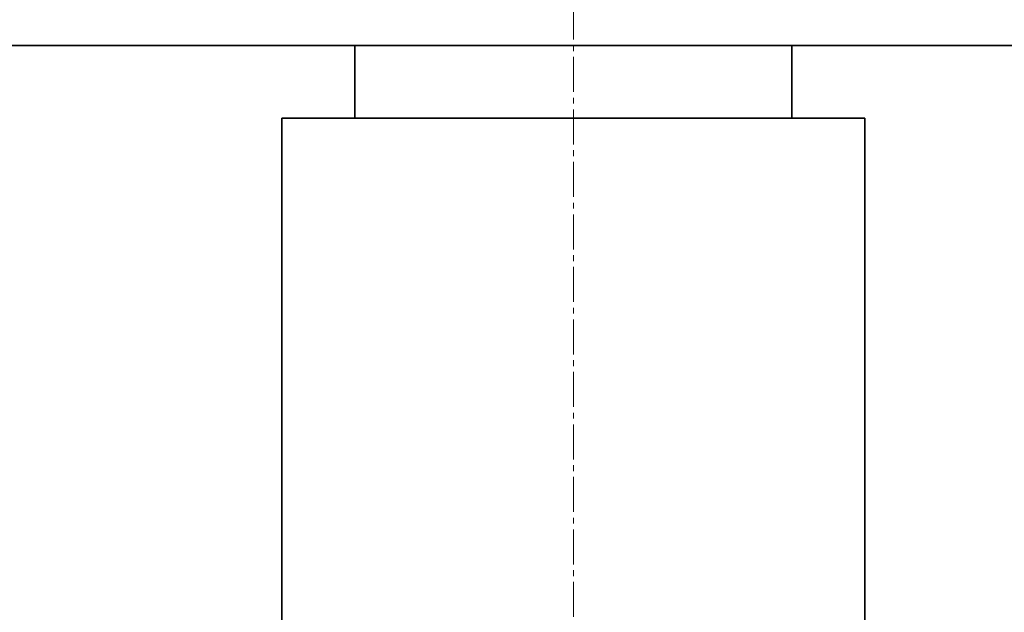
# Model space of a CAD drawing. Header units: millimetres. Extents: x 2945 to 26725, y -1089 to 16127.
# Tile 98 of 150: x 16165 to 16503, y 7487 to 7691. Entities that reach past the tile are written whole.
import ezdxf

# ---------------------------------------------------------------- set-up
doc = ezdxf.new("R2010")
doc.units = ezdxf.units.MM
doc.linetypes.add('点画线', pattern=[18, 12, -2, 2, -2])
doc.layers.add('中心线层', color=1, linetype='点画线', lineweight=18)
doc.layers.add('几何体', color=7, linetype='Continuous', lineweight=35)

msp = doc.modelspace()

# ---------------------------------------------------------------- linework, layer by layer
at = {"layer": '中心线层'}
msp.add_line((16355.254, 7893.876), (16355.254, 5124.821), dxfattribs=at)
at = {"layer": '几何体'}
for p, q in [((16845.254, 7681.852), (14360.254, 7681.852)), ((16280.254, 7681.852), (16280.254, 7656.852)), ((16430.254, 7656.852), (16430.254, 7681.852)), ((16255.254, 7656.852), (16255.254, 5256.852)), ((16455.254, 7656.852), (16255.254, 7656.852)), ((16455.254, 5256.852), (16455.254, 7656.852))]:
    msp.add_line(p, q, dxfattribs=at)

doc.saveas('drawing.dxf')
